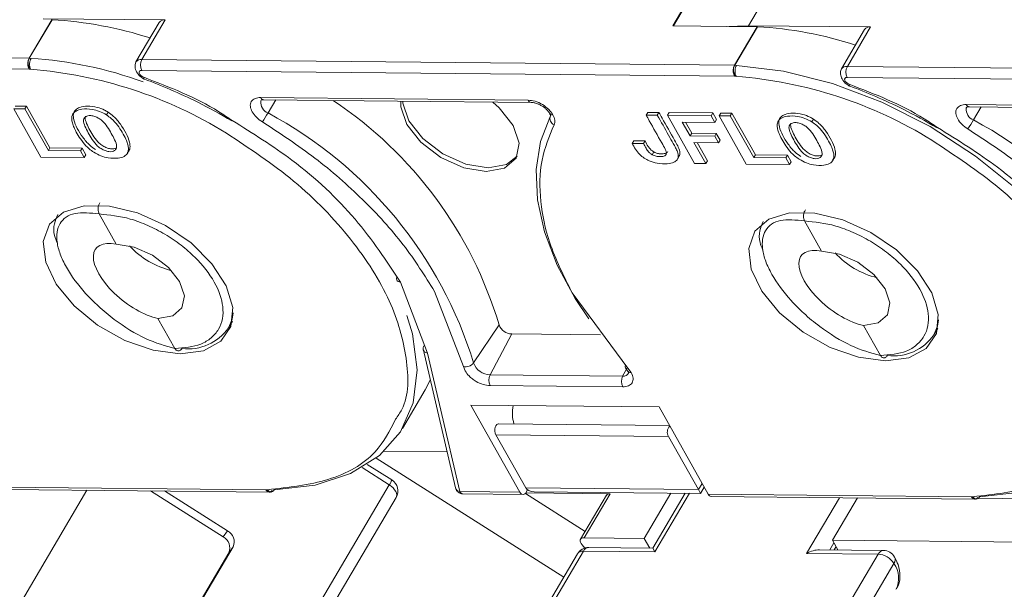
# Model space of a CAD drawing. Header units: millimetres. Extents: x 3292 to 3920, y -521 to -81.
# Tile 20 of 31: x 3614 to 3652, y -156 to -134. Entities that reach past the tile are written whole.
import ezdxf

# ---------------------------------------------------------------- set-up
doc = ezdxf.new("R2010")
doc.units = ezdxf.units.MM

msp = doc.modelspace()

# ---------------------------------------------------------------- linework, layer by layer
at = {"color": 7, "linetype": 'Continuous', "lineweight": 15}
for p, q in [((3651.926, -113.11), (3639.529, -134.093)), ((3639.555, -134.093), (3651.939, -113.133)), ((3642.467, -134.087), (3654.822, -113.174)), ((3615.453, -133.854), (3614.572, -135.345)), ((3614.582, -135.345), (3615.463, -133.854)), ((3619.849, -133.862), (3615.116, -133.815)), ((3619.618, -133.964), (3618.716, -135.49)), ((3618.947, -135.388), (3619.849, -133.862)), ((3639.529, -134.093), (3642.804, -134.126)), ((3641.603, -134.114), (3642.467, -134.087)), ((3642.804, -134.126), (3641.923, -135.617)), ((3641.932, -135.617), (3642.813, -134.126)), ((3647.2, -134.134), (3642.467, -134.087)), ((3646.969, -134.236), (3646.067, -135.762)), ((3646.298, -135.66), (3647.2, -134.134)), ((3614.572, -135.345), (3591.597, -135.117)), ((3614.539, -135.439), (3614.572, -135.345)), ((3614.586, -135.346), (3614.649, -135.351)), ((3641.923, -135.617), (3618.947, -135.388)), ((3591.592, -135.545), (3614.572, -135.774)), ((3614.572, -135.774), (3614.633, -135.774)), ((3618.943, -135.817), (3641.923, -136.046)), ((3641.889, -135.711), (3641.923, -135.617)), ((3641.936, -135.618), (3641.999, -135.622)), ((3669.273, -135.889), (3646.298, -135.66)), ((3619.046, -136.156), (3619.041, -136.155)), ((3641.923, -136.046), (3641.984, -136.046)), ((3646.293, -136.089), (3669.274, -136.318)), ((3646.396, -136.428), (3646.392, -136.427)), ((3623.555, -136.866), (3633.921, -136.969)), ((3623.678, -136.956), (3634.044, -137.059)), ((3624.135, -136.96), (3623.837, -137.464)), ((3613.977, -137.304), (3615.031, -139.172)), ((3614.411, -137.308), (3613.977, -137.304)), ((3614.04, -137.197), (3614.474, -137.202)), ((3614.411, -137.308), (3614.474, -137.202)), ((3615.32, -138.92), (3614.411, -137.308)), ((3614.474, -137.202), (3615.383, -138.813)), ((3650.905, -137.138), (3661.271, -137.241)), ((3651.028, -137.228), (3661.394, -137.331)), ((3651.486, -137.232), (3651.187, -137.736)), ((3617.572, -137.539), (3617.635, -137.432)), ((3638.497, -137.548), (3638.559, -137.441)), ((3638.931, -137.552), (3638.497, -137.548)), ((3638.559, -137.441), (3638.994, -137.445)), ((3638.994, -137.445), (3638.931, -137.552)), ((3639.321, -137.556), (3639.384, -137.449)), ((3641.014, -137.573), (3639.321, -137.556)), ((3639.321, -137.556), (3640.375, -139.424)), ((3639.384, -137.449), (3641.077, -137.466)), ((3641.014, -137.573), (3641.077, -137.466)), ((3641.014, -137.573), (3641.158, -137.829)), ((3641.077, -137.466), (3641.221, -137.723)), ((3641.158, -137.829), (3641.221, -137.723)), ((3641.327, -137.576), (3641.39, -137.469)), ((3641.327, -137.576), (3642.381, -139.444)), ((3641.761, -137.58), (3641.327, -137.576)), ((3641.39, -137.469), (3641.824, -137.474)), ((3641.761, -137.58), (3641.824, -137.474)), ((3642.671, -139.192), (3641.761, -137.58)), ((3641.824, -137.474), (3642.733, -139.085)), ((3644.923, -137.811), (3644.986, -137.704)), ((3641.158, -137.829), (3639.9, -137.817)), ((3639.9, -137.817), (3640.203, -138.355)), ((3640.023, -137.818), (3640.266, -138.249)), ((3637.957, -138.649), (3638.02, -138.543)), ((3638.02, -138.543), (3638.454, -138.547)), ((3638.391, -138.653), (3638.454, -138.547)), ((3640.203, -138.355), (3640.266, -138.249)), ((3640.203, -138.355), (3641.155, -138.365)), ((3640.266, -138.249), (3641.218, -138.258)), ((3641.155, -138.365), (3641.218, -138.258)), ((3641.155, -138.365), (3641.3, -138.621)), ((3641.218, -138.258), (3641.363, -138.515)), ((3641.363, -138.515), (3641.3, -138.621)), ((3615.32, -138.92), (3615.383, -138.813)), ((3616.564, -138.932), (3615.32, -138.92)), ((3615.383, -138.813), (3616.626, -138.826)), ((3616.564, -138.932), (3616.626, -138.826)), ((3616.708, -139.189), (3616.564, -138.932)), ((3616.626, -138.826), (3616.771, -139.082)), ((3618.382, -139.029), (3618.445, -138.923)), ((3638.391, -138.653), (3637.957, -138.649)), ((3640.348, -138.612), (3641.3, -138.621)), ((3640.809, -139.428), (3640.348, -138.612)), ((3640.472, -138.613), (3640.872, -139.322)), ((3615.031, -139.172), (3616.708, -139.189)), ((3616.771, -139.082), (3616.708, -139.189)), ((3638.736, -139.082), (3638.799, -138.975)), ((3639.712, -139.25), (3639.775, -139.144)), ((3640.809, -139.428), (3640.872, -139.322)), ((3642.671, -139.192), (3642.733, -139.085)), ((3643.914, -139.204), (3642.671, -139.192)), ((3642.733, -139.085), (3643.977, -139.098)), ((3643.914, -139.204), (3643.977, -139.098)), ((3644.059, -139.461), (3643.914, -139.204)), ((3643.977, -139.098), (3644.122, -139.354)), ((3645.733, -139.301), (3645.796, -139.195)), ((3640.375, -139.424), (3640.809, -139.428)), ((3642.381, -139.444), (3644.059, -139.461)), ((3644.122, -139.354), (3644.059, -139.461)), ((3617.291, -141.376), (3617.95, -142.545)), ((3644.641, -141.648), (3645.3, -142.817)), ((3628.971, -144.012), (3630.021, -146.764)), ((3631.415, -147.282), (3630.298, -144.381)), ((3635.628, -144.434), (3637.79, -147.345)), ((3619.571, -145.419), (3620.23, -146.587)), ((3622.302, -145.787), (3622.457, -145.523)), ((3631.807, -147.148), (3632.795, -145.67)), ((3646.922, -145.691), (3647.581, -146.859)), ((3649.652, -146.059), (3649.808, -145.795)), ((3633.287, -146.024), (3632.445, -147.607)), ((3636.73, -146.059), (3633.287, -146.024)), ((3629.847, -146.601), (3631.104, -151.986)), ((3630.021, -146.764), (3631.274, -152.13)), ((3631.481, -147.454), (3631.415, -147.282)), ((3637.694, -147.338), (3637.78, -147.453)), ((3637.79, -147.345), (3637.918, -147.518)), ((3637.586, -147.658), (3632.445, -147.607)), ((3637.586, -147.658), (3637.73, -147.388)), ((3629.933, -148.187), (3630.129, -147.809)), ((3637.588, -148.075), (3632.447, -148.024)), ((3629.05, -149.681), (3629.933, -148.187)), ((3633.601, -152.153), (3631.696, -148.776)), ((3631.696, -148.776), (3638.996, -148.849)), ((3638.996, -148.849), (3640.901, -152.226)), ((3639.402, -149.568), (3632.778, -149.502)), ((3632.671, -149.928), (3639.366, -149.995)), ((3633.83, -151.983), (3632.671, -149.928)), ((3639.366, -149.995), (3640.525, -152.049)), ((3628.34, -150.565), (3630.778, -150.589)), ((3628.637, -151.679), (3627.683, -151.075)), ((3635.303, -155.436), (3628.025, -150.834)), ((3627.482, -151.198), (3628.539, -151.867)), ((3628.539, -151.867), (3618.715, -168.496)), ((3640.667, -151.81), (3640.525, -152.049)), ((3616.817, -152.075), (3612.848, -158.794)), ((3613.55, -151.954), (3623.757, -152.055)), ((3613.673, -152.044), (3623.88, -152.145)), ((3622.099, -153.881), (3619.281, -152.099)), ((3622.268, -153.646), (3619.83, -152.105)), ((3623.757, -152.055), (3623.817, -152.056)), ((3631.274, -152.13), (3633.601, -152.153)), ((3631.396, -152.22), (3633.724, -152.243)), ((3633.814, -152.201), (3636.136, -153.67)), ((3640.525, -152.049), (3633.83, -151.983)), ((3633.833, -152.179), (3637.101, -152.212)), ((3633.849, -152.156), (3633.903, -152.063)), ((3634.153, -152.132), (3640.608, -152.196)), ((3636.961, -152.273), (3635.954, -153.977)), ((3636.094, -153.916), (3637.101, -152.212)), ((3639.457, -152.185), (3638.421, -153.939)), ((3640.013, -152.19), (3638.756, -154.318)), ((3638.839, -154.465), (3640.182, -152.192)), ((3640.525, -152.049), (3640.608, -152.196)), ((3640.608, -152.196), (3640.75, -151.957)), ((3640.901, -152.226), (3651.107, -152.327)), ((3618.976, -168.985), (3628.801, -152.356)), ((3641.024, -152.316), (3651.23, -152.417)), ((3645.993, -152.365), (3644.718, -154.523)), ((3645.721, -154.012), (3646.69, -152.372)), ((3651.107, -152.327), (3651.168, -152.328)), ((3651.39, -152.389), (3656.914, -152.444)), ((3622.268, -153.646), (3622.099, -153.881)), ((3636.122, -154.313), (3636.011, -154.189)), ((3638.421, -153.939), (3636.094, -153.916)), ((3638.634, -154.316), (3638.421, -153.939)), ((3645.62, -154.386), (3645.78, -154.116)), ((3645.721, -154.012), (3645.934, -154.389)), ((3655.927, -154.113), (3645.721, -154.012)), ((3617.826, -162.096), (3622.314, -154.5)), ((3617.914, -161.997), (3622.483, -154.265)), ((3622.483, -154.265), (3622.314, -154.5)), ((3635.834, -154.539), (3626.009, -171.168)), ((3626.239, -171.066), (3636.064, -154.437)), ((3636.064, -154.437), (3638.839, -154.465)), ((3638.756, -154.318), (3636.269, -154.293)), ((3647.494, -154.551), (3637.669, -171.18)), ((3638.839, -154.465), (3638.756, -154.318)), ((3644.718, -154.523), (3647.494, -154.551)), ((3647.699, -154.407), (3645.212, -154.382)), ((3645.784, -154.387), (3645.86, -154.258)), ((3648.102, -154.911), (3638.278, -171.54))]:
    msp.add_line(p, q, dxfattribs=at)
at = {"color": 7, "linetype": 'Continuous', "lineweight": 15, "flags": 128}
for points in [[(3618.694, -135.553), (3618.695, -135.549), (3618.716, -135.49)], [(3619.019, -136.084), (3618.96, -136.055), (3618.908, -136.016), (3618.869, -135.971), (3618.846, -135.924), (3618.843, -135.881), (3618.859, -135.846), (3618.894, -135.824), (3618.943, -135.817)], [(3641.999, -135.622), (3643.818, -135.841), (3645.716, -136.321), (3647.631, -137.047), (3649.504, -137.995), (3651.272, -139.135), (3652.881, -140.43), (3654.277, -141.84), (3655.416, -143.318), (3656.261, -144.816), (3656.786, -146.288), (3656.973, -147.685), (3656.817, -148.963), (3656.322, -150.081), (3655.504, -151.002), (3654.39, -151.698), (3653.015, -152.145), (3651.424, -152.33)], [(3646.045, -135.825), (3646.045, -135.821), (3646.067, -135.762)], [(3619.041, -136.155), (3619.038, -136.154), (3619.027, -136.14), (3619.021, -136.117), (3619.019, -136.084)], [(3646.37, -136.356), (3646.311, -136.327), (3646.259, -136.288), (3646.219, -136.242), (3646.197, -136.196), (3646.193, -136.153), (3646.21, -136.118), (3646.245, -136.096), (3646.293, -136.089)], [(3646.392, -136.427), (3646.388, -136.426), (3646.377, -136.412), (3646.371, -136.389), (3646.37, -136.356)], [(3623.556, -137.009), (3623.559, -137.001), (3623.576, -136.969)], [(3632.549, -137.044), (3632.796, -137.264), (3633.341, -137.953), (3633.572, -138.638), (3633.454, -139.217), (3633.004, -139.599), (3632.292, -139.728), (3631.426, -139.584), (3630.537, -139.188), (3629.761, -138.601), (3629.217, -137.912), (3628.986, -137.226), (3628.987, -137.008)], [(3629.066, -137.009), (3629.07, -137.084), (3629.301, -137.77), (3629.845, -138.458), (3630.621, -139.046), (3631.51, -139.442), (3632.376, -139.586), (3633.088, -139.457), (3633.492, -139.144)], [(3650.907, -137.281), (3650.91, -137.273), (3650.926, -137.241)], [(3634.784, -137.573), (3634.399, -138.564), (3634.232, -139.658), (3634.286, -140.835), (3634.561, -142.074), (3635.052, -143.354), (3635.749, -144.651), (3636.27, -145.441)], [(3634.798, -137.538), (3634.795, -137.548), (3634.784, -137.573)], [(3620.427, -146.791), (3619.38, -146.653), (3618.282, -146.272), (3617.23, -145.681), (3616.318, -144.932), (3615.626, -144.093), (3615.217, -143.238), (3615.126, -142.442), (3615.362, -141.777), (3615.904, -141.301), (3616.703, -141.058), (3617.688, -141.068), (3618.773, -141.33), (3619.86, -141.822), (3620.853, -142.499), (3621.664, -143.302), (3622.221, -144.159), (3622.474, -144.994), (3622.401, -145.732), (3622.007, -146.309), (3621.33, -146.673), (3620.427, -146.791)], [(3647.778, -147.063), (3646.731, -146.925), (3645.633, -146.544), (3644.581, -145.953), (3643.668, -145.204), (3642.977, -144.365), (3642.568, -143.51), (3642.477, -142.714), (3642.713, -142.049), (3643.254, -141.573), (3644.053, -141.33), (3645.039, -141.34), (3646.124, -141.602), (3647.211, -142.094), (3648.204, -142.771), (3649.015, -143.574), (3649.572, -144.431), (3649.824, -145.266), (3649.751, -146.004), (3649.358, -146.581), (3648.68, -146.945), (3647.778, -147.063)], [(3617.95, -142.545), (3618.643, -142.66), (3619.354, -142.977), (3619.974, -143.447), (3620.41, -143.998), (3620.595, -144.547), (3620.5, -145.01), (3620.141, -145.316), (3619.571, -145.419)], [(3645.3, -142.817), (3645.993, -142.932), (3646.704, -143.249), (3647.325, -143.719), (3647.761, -144.27), (3647.945, -144.819), (3647.851, -145.282), (3647.491, -145.588), (3646.922, -145.691)], [(3622.487, -145.209), (3622.444, -145.446), (3622.301, -145.787)], [(3629.221, -145.305), (3629.436, -146.016), (3629.623, -147.413), (3629.466, -148.691), (3628.971, -149.809), (3628.153, -150.73), (3627.039, -151.426), (3625.665, -151.873), (3624.073, -152.058)], [(3649.837, -145.481), (3649.794, -145.718), (3649.652, -146.059)], [(3632.671, -149.928), (3632.646, -149.865), (3632.632, -149.791), (3632.633, -149.713), (3632.647, -149.639), (3632.674, -149.576), (3632.711, -149.53), (3632.754, -149.506), (3632.778, -149.502)], [(3628.801, -152.356), (3628.817, -152.317), (3628.825, -152.258), (3628.815, -152.193), (3628.788, -152.124), (3628.745, -152.054), (3628.688, -151.987), (3628.618, -151.923), (3628.539, -151.867)], [(3623.88, -152.145), (3623.899, -152.144), (3623.915, -152.139)], [(3636.094, -153.916), (3636.04, -153.921), (3635.996, -153.938), (3635.963, -153.964), (3635.944, -154), (3635.94, -154.043), (3635.95, -154.09), (3635.974, -154.14), (3636.011, -154.189)]]:
    msp.add_lwpolyline(points, dxfattribs=at)
at = {"color": 7, "linetype": 'Continuous', "lineweight": 15}
for centre, radius, start, end in [((3615.45, -134.144), 0.291, 87.5589, 89.4215), ((3614.605, -149.044), 15.214, 72.162, 86.7674), ((3619.816, -134.101), 0.241, 82.2333, 145.3115), ((3642.801, -134.416), 0.291, 87.5589, 89.4215), ((3641.955, -149.316), 15.214, 72.162, 86.7674), ((3647.167, -134.373), 0.241, 82.2333, 145.3115), ((3614.996, -135.562), 0.473, 164.9284, 206.5629), ((3614.897, -135.562), 0.379, 145.1938, 161.0026), ((3614.569, -135.636), 0.291, 87.5589, 89.4215), ((3613.663, -150.882), 15.562, 69.9815, 86.3704), ((3618.915, -135.627), 0.241, 82.2333, 145.3115), ((3619.359, -135.607), 0.466, 152.0331, 206.8221), ((3613.341, -152.623), 16.898, 58.2774, 85.6137), ((3642.346, -135.834), 0.473, 164.9284, 206.5629), ((3642.247, -135.834), 0.379, 145.1938, 161.0026), ((3641.92, -135.908), 0.291, 87.5589, 89.4215), ((3646.265, -135.899), 0.241, 82.2333, 145.3115), ((3646.709, -135.879), 0.466, 152.0331, 206.8221), ((3640.691, -152.895), 16.898, 58.2774, 85.6137), ((3623.69, -136.81), 0.146, 202.383, 265.1601), ((3624.005, -137.046), 0.451, 175.2517, 248.0157), ((3617.534, -150.243), 15.932, 16.6798, 56.3408), ((3634.056, -136.913), 0.146, 202.37, 265.2906), ((3651.041, -137.082), 0.146, 202.383, 265.1601), ((3651.356, -137.318), 0.451, 175.2517, 248.0157), ((3614.749, -132.082), 10.562, 327.1417, 329.3621), ((3616.047, -151.997), 16.489, 17.1036, 61.8092), ((3635.044, -137.672), 0.278, 159.1127, 245.3385), ((3642.099, -132.354), 10.562, 327.1417, 329.3621), ((3643.398, -152.269), 16.489, 17.1036, 61.8092), ((3620.897, -140.365), 3.307, 222.8165, 256.0334), ((3648.248, -140.637), 3.307, 222.8165, 256.0334), ((3620.733, -144.69), 1.914, 263.1086, 325.0166), ((3633.302, -145.485), 0.54, 200.1025, 268.43), ((3648.084, -144.962), 1.914, 263.1086, 325.0166), ((3631.509, -146.915), 0.378, 255.667, 322.0604), ((3632.464, -146.907), 0.699, 200.1025, 268.43), ((3637.784, -147.289), 0.103, 145.1496, 208.1152), ((3637.747, -147.267), 0.0891, 232.4425, 298.5794), ((3632.866, -147.813), 0.469, 153.8942, 206.6934), ((3638.008, -147.864), 0.469, 153.8942, 206.6934), ((3637.616, -147.423), 0.237, 262.7604, 328.6213), ((3634.811, -149.092), 1.499, 168.4515, 196.1044), ((3639.649, -149.823), 0.331, 135.2349, 211.3106), ((3627.886, -151.406), 0.8, 324.8017, 340.0185), ((3628.37, -152.101), 0.5, 329.4249, 57.6944), ((3623.895, -151.996), 0.15, 203.2699, 264.2731), ((3631.306, -151.921), 0.211, 197.8667, 261.2997), ((3631.408, -152.075), 0.145, 202.1718, 265.3712), ((3633.725, -152.107), 0.132, 200.2136, 338.6309), ((3637.082, -152.359), 0.148, 82.8443, 144.7005), ((3641.036, -152.171), 0.145, 202.1718, 265.3712), ((3651.233, -152.283), 0.133, 199.6075, 284.3218), ((3622.047, -154.069), 0.477, 335.8413, 62.4257), ((3621.878, -154.304), 0.477, 335.8413, 62.4257), ((3636.264, -154.793), 0.5, 89.4303, 149.4249), ((3636.036, -154.687), 0.251, 83.81, 143.7347), ((3636.292, -154.543), 0.251, 95.1205, 155.0452), ((3647.722, -154.657), 0.251, 95.1205, 155.0452), ((3647.451, -155.318), 0.768, 32.0331, 86.8221), ((3647.694, -154.907), 0.5, 29.4276, 89.4303), ((3647.9, -154.762), 0.251, 323.8023, 23.7328), ((3647.302, -155.486), 0.986, 334.4409, 35.7264)]:
    msp.add_arc(centre, radius, start, end, dxfattribs=at)
for centre, major_axis, ratio, start_param, end_param in [((3618.76, -143.982), (1.59, -1.273), 0.457825, 2.421458, 5.563051), ((3646.111, -144.254), (1.59, -1.273), 0.457825, 2.421458, 5.563051), ((3634.446, -151.635), (-0.616, -0.347), 0.577382, 0, 0.785479), ((3644.918, -154.879), (-0.616, -0.347), 0.577382, 3.927072, 4.712389)]:
    msp.add_ellipse(centre, major_axis=major_axis, ratio=ratio, start_param=start_param, end_param=end_param, dxfattribs=at)
for points, knots in [([(3614.633, -135.774), (3614.616, -135.752), (3614.582, -135.706), (3614.548, -135.62), (3614.53, -135.527), (3614.536, -135.469), (3614.539, -135.439)], [0, 0, 0, 0, 0.244694, 0.499967, 0.74569, 1, 1, 1, 1]), ([(3614.633, -135.774), (3614.621, -135.745), (3614.602, -135.699), (3614.593, -135.623), (3614.591, -135.562), (3614.597, -135.501), (3614.612, -135.425), (3614.634, -135.38), (3614.649, -135.351)], [0, 0, 0, 0, 0.239412, 0.368304, 0.499941, 0.631586, 0.760503, 1, 1, 1, 1]), ([(3618.695, -135.548), (3618.689, -135.577), (3618.677, -135.636), (3618.688, -135.732), (3618.718, -135.827), (3618.768, -135.918), (3618.83, -136.001), (3618.901, -136.069), (3618.975, -136.124), (3619.023, -136.146), (3619.046, -136.156)], [0, 0, 0, 0, 0.133671, 0.26648, 0.39758, 0.526145, 0.651383, 0.772551, 0.888962, 1, 1, 1, 1]), ([(3641.984, -136.046), (3641.967, -136.024), (3641.933, -135.978), (3641.899, -135.892), (3641.88, -135.799), (3641.886, -135.741), (3641.889, -135.711)], [0, 0, 0, 0, 0.244694, 0.499967, 0.74569, 1, 1, 1, 1]), ([(3641.984, -136.046), (3641.972, -136.017), (3641.953, -135.971), (3641.943, -135.895), (3641.942, -135.834), (3641.948, -135.773), (3641.963, -135.697), (3641.985, -135.652), (3641.999, -135.622)], [0, 0, 0, 0, 0.239412, 0.368304, 0.499941, 0.631586, 0.760503, 1, 1, 1, 1]), ([(3646.046, -135.82), (3646.039, -135.849), (3646.027, -135.908), (3646.038, -136.004), (3646.069, -136.099), (3646.118, -136.19), (3646.181, -136.272), (3646.252, -136.341), (3646.325, -136.395), (3646.373, -136.418), (3646.396, -136.428)], [0, 0, 0, 0, 0.133671, 0.26648, 0.39758, 0.526145, 0.651383, 0.772551, 0.888962, 1, 1, 1, 1]), ([(3619.019, -136.084), (3620.019, -136.465), (3621.213, -136.92), (3622.275, -137.642), (3622.448, -137.759)], [0, 0, 0, 0, 0.838058, 1, 1, 1, 1]), ([(3619.041, -136.156), (3619.045, -136.157), (3619.38, -136.266), (3620.076, -136.565), (3621.213, -137.078), (3621.995, -137.52), (3622.432, -137.767)], [0, 0, 0, 0, 0.003739, 0.291514, 0.604508, 1, 1, 1, 1]), ([(3646.37, -136.356), (3647.37, -136.737), (3648.563, -137.192), (3649.626, -137.914), (3649.798, -138.031)], [0, 0, 0, 0, 0.838058, 1, 1, 1, 1]), ([(3646.392, -136.428), (3646.396, -136.429), (3646.731, -136.538), (3647.427, -136.837), (3648.564, -137.35), (3649.346, -137.792), (3649.782, -138.039)], [0, 0, 0, 0, 0.003739, 0.291514, 0.604508, 1, 1, 1, 1]), ([(3623.226, -137.423), (3623.194, -137.352), (3623.146, -137.243), (3623.152, -137.112), (3623.185, -137.023), (3623.247, -136.952), (3623.359, -136.883), (3623.478, -136.872), (3623.555, -136.866)], [0, 0, 0, 0, 0.239443, 0.369505, 0.5, 0.630063, 0.760557, 1, 1, 1, 1]), ([(3623.555, -137.012), (3623.556, -136.997), (3623.557, -136.966), (3623.635, -136.959), (3623.676, -136.956)], [0, 0, 0, 0, 0.482612, 1, 1, 1, 1]), ([(3633.921, -136.969), (3634.01, -136.978), (3634.189, -136.996), (3634.48, -137.129), (3634.686, -137.287), (3634.818, -137.429), (3634.864, -137.502), (3634.886, -137.539)], [0, 0, 0, 0, 0.2490071, 0.5005195, 0.7501587, 0.8759204, 1, 1, 1, 1]), ([(3617.572, -137.539), (3617.482, -137.489), (3617.303, -137.391), (3616.966, -137.309), (3616.648, -137.301), (3616.377, -137.376), (3616.235, -137.523), (3616.217, -137.712), (3616.262, -137.896), (3616.345, -138.1), (3616.475, -138.338), (3616.654, -138.602), (3616.858, -138.83), (3617.022, -138.945), (3617.085, -138.988)], [0, 0, 0, 0, 0.077118, 0.154064, 0.277592, 0.365915, 0.454804, 0.533143, 0.595307, 0.659002, 0.75277, 0.848192, 0.942337, 1, 1, 1, 1]), ([(3617.147, -138.882), (3617.071, -138.827), (3616.874, -138.686), (3616.554, -138.285), (3616.321, -137.866), (3616.273, -137.503), (3616.36, -137.336), (3616.551, -137.225), (3616.842, -137.191), (3617.177, -137.227), (3617.456, -137.327), (3617.59, -137.406), (3617.635, -137.432)], [0, 0, 0, 0, 0.070932, 0.184598, 0.426645, 0.509965, 0.594187, 0.668147, 0.772708, 0.882165, 0.960577, 1, 1, 1, 1]), ([(3634.044, -137.059), (3634.09, -137.063), (3634.165, -137.069), (3634.287, -137.108), (3634.393, -137.154), (3634.502, -137.219), (3634.604, -137.298), (3634.691, -137.386), (3634.729, -137.445), (3634.748, -137.475)], [0, 0, 0, 0, 0.191349, 0.30669, 0.433921, 0.570786, 0.71376, 0.858395, 1, 1, 1, 1]), ([(3650.576, -137.695), (3650.545, -137.624), (3650.497, -137.515), (3650.503, -137.384), (3650.536, -137.295), (3650.598, -137.224), (3650.709, -137.155), (3650.828, -137.144), (3650.905, -137.138)], [0, 0, 0, 0, 0.239443, 0.369505, 0.5, 0.630063, 0.760557, 1, 1, 1, 1]), ([(3650.906, -137.284), (3650.906, -137.269), (3650.907, -137.238), (3650.986, -137.231), (3651.026, -137.228)], [0, 0, 0, 0, 0.482612, 1, 1, 1, 1]), ([(3616.697, -137.692), (3616.691, -137.715), (3616.67, -137.799), (3616.774, -138.077), (3616.957, -138.404), (3617.177, -138.708), (3617.364, -138.852), (3617.516, -138.926), (3617.665, -138.966), (3617.796, -138.967), (3617.907, -138.926), (3617.94, -138.867), (3617.959, -138.834)], [0, 0, 0, 0, 0.047136, 0.170596, 0.457333, 0.600622, 0.668644, 0.736207, 0.798456, 0.860666, 0.924302, 1, 1, 1, 1]), ([(3617.959, -138.834), (3617.963, -138.809), (3617.98, -138.713), (3617.859, -138.422), (3617.673, -138.091), (3617.454, -137.793), (3617.267, -137.662), (3617.117, -137.593), (3616.969, -137.562), (3616.839, -137.571), (3616.744, -137.616), (3616.712, -137.668), (3616.697, -137.692)], [0, 0, 0, 0, 0.049968, 0.193018, 0.475404, 0.617015, 0.680621, 0.743737, 0.81298, 0.874323, 0.941059, 1, 1, 1, 1]), ([(3616.76, -137.586), (3616.754, -137.609), (3616.733, -137.692), (3616.804, -137.883), (3616.925, -138.127), (3617.082, -138.385), (3617.24, -138.601), (3617.427, -138.745), (3617.579, -138.82), (3617.727, -138.859), (3617.853, -138.863), (3617.909, -138.836), (3617.935, -138.823)], [0, 0, 0, 0, 0.05167, 0.187007, 0.343365, 0.501749, 0.658822, 0.733388, 0.80745, 0.875687, 0.943882, 1, 1, 1, 1]), ([(3617.085, -138.988), (3617.175, -139.038), (3617.356, -139.138), (3617.691, -139.222), (3618.006, -139.232), (3618.273, -139.161), (3618.412, -139.019), (3618.435, -138.837), (3618.396, -138.657), (3618.316, -138.453), (3618.188, -138.211), (3618.009, -137.94), (3617.804, -137.704), (3617.637, -137.585), (3617.572, -137.539)], [0, 0, 0, 0, 0.077726, 0.155352, 0.276594, 0.36227, 0.448522, 0.525591, 0.586453, 0.64883, 0.745829, 0.844558, 0.939133, 1, 1, 1, 1]), ([(3617.635, -137.432), (3617.709, -137.485), (3617.903, -137.625), (3618.221, -138.029), (3618.461, -138.457), (3618.499, -138.816), (3618.452, -138.954), (3618.381, -138.993), (3618.372, -138.998)], [0, 0, 0, 0, 0.1131848, 0.298599, 0.7054474, 0.8419563, 0.9798681, 1, 1, 1, 1]), ([(3622.448, -137.759), (3623.24, -138.251), (3625.026, -139.36), (3627.342, -141.545), (3628.43, -143.194), (3628.971, -144.012)], [0, 0, 0, 0, 0.286372, 0.645821, 1, 1, 1, 1]), ([(3634.748, -137.475), (3634.755, -137.488), (3634.77, -137.516), (3634.779, -137.544), (3634.785, -137.544), (3634.788, -137.544)], [0, 0, 0, 0, 0.275371, 0.579235, 1, 1, 1, 1]), ([(3634.886, -137.539), (3634.854, -137.536), (3634.791, -137.529), (3634.764, -137.491), (3634.751, -137.472)], [0, 0, 0, 0, 0.522763, 1, 1, 1, 1]), ([(3634.886, -137.539), (3634.919, -137.611), (3634.984, -137.755), (3634.946, -137.868), (3634.928, -137.925)], [0, 0, 0, 0, 0.502524, 1, 1, 1, 1]), ([(3637.957, -138.649), (3637.996, -138.721), (3638.074, -138.865), (3638.226, -139.063), (3638.419, -139.22), (3638.653, -139.338), (3638.968, -139.43), (3639.298, -139.444), (3639.561, -139.391), (3639.704, -139.288), (3639.756, -139.146), (3639.724, -138.981), (3639.643, -138.81), (3639.519, -138.597), (3639.285, -138.178), (3639.078, -137.811), (3638.931, -137.552)], [0, 0, 0, 0, 0.060966, 0.122555, 0.166943, 0.211374, 0.27887, 0.373201, 0.446631, 0.499185, 0.54401, 0.599254, 0.643956, 0.689261, 0.779896, 1, 1, 1, 1]), ([(3638.497, -137.548), (3638.537, -137.62), (3638.74, -137.979), (3638.978, -138.417), (3639.221, -138.821), (3639.278, -138.964), (3639.287, -139.046), (3639.253, -139.106), (3639.169, -139.148), (3639.04, -139.16), (3638.885, -139.147), (3638.786, -139.103), (3638.736, -139.082)], [0, 0, 0, 0, 0.10516, 0.525798, 0.642954, 0.69438, 0.736747, 0.770674, 0.814759, 0.886948, 0.943322, 1, 1, 1, 1]), ([(3638.994, -137.445), (3639.034, -137.517), (3639.237, -137.877), (3639.518, -138.379), (3639.803, -138.874), (3639.817, -139.085), (3639.776, -139.131), (3639.768, -139.139)], [0, 0, 0, 0, 0.124278, 0.62139, 0.871004, 0.976095, 1, 1, 1, 1]), ([(3644.923, -137.811), (3644.833, -137.761), (3644.653, -137.662), (3644.317, -137.581), (3643.999, -137.573), (3643.727, -137.648), (3643.586, -137.795), (3643.568, -137.984), (3643.612, -138.168), (3643.696, -138.372), (3643.825, -138.61), (3644.004, -138.874), (3644.209, -139.102), (3644.373, -139.217), (3644.435, -139.26)], [0, 0, 0, 0, 0.077118, 0.154064, 0.277592, 0.365915, 0.454804, 0.533143, 0.595307, 0.659002, 0.75277, 0.848192, 0.942337, 1, 1, 1, 1]), ([(3644.498, -139.154), (3644.422, -139.099), (3644.224, -138.958), (3643.905, -138.557), (3643.672, -138.138), (3643.624, -137.775), (3643.71, -137.608), (3643.901, -137.496), (3644.193, -137.463), (3644.528, -137.499), (3644.807, -137.599), (3644.941, -137.678), (3644.986, -137.704)], [0, 0, 0, 0, 0.070932, 0.184598, 0.426645, 0.509965, 0.594187, 0.668147, 0.772708, 0.882165, 0.960577, 1, 1, 1, 1]), ([(3644.986, -137.704), (3645.059, -137.757), (3645.253, -137.897), (3645.572, -138.301), (3645.811, -138.729), (3645.85, -139.088), (3645.802, -139.226), (3645.732, -139.265), (3645.723, -139.27)], [0, 0, 0, 0, 0.1131848, 0.298599, 0.7054474, 0.8419563, 0.9798681, 1, 1, 1, 1]), ([(3630.298, -144.381), (3629.916, -143.773), (3629.153, -142.555), (3627.55, -140.805), (3625.708, -139.181), (3624.314, -138.266), (3623.621, -137.812)], [0, 0, 0, 0, 0.252852, 0.506156, 0.754853, 1, 1, 1, 1]), ([(3634.928, -137.925), (3634.743, -138.368), (3634.368, -139.27), (3634.351, -140.836), (3634.702, -142.571), (3635.304, -143.781), (3635.628, -144.434)], [0, 0, 0, 0, 0.244254, 0.496621, 0.728157, 1, 1, 1, 1]), ([(3644.047, -137.964), (3644.042, -137.987), (3644.021, -138.071), (3644.124, -138.349), (3644.307, -138.676), (3644.527, -138.98), (3644.715, -139.124), (3644.866, -139.198), (3645.015, -139.238), (3645.147, -139.239), (3645.257, -139.198), (3645.291, -139.139), (3645.309, -139.106)], [0, 0, 0, 0, 0.047136, 0.170596, 0.457333, 0.600622, 0.668644, 0.736207, 0.798456, 0.860666, 0.924302, 1, 1, 1, 1]), ([(3645.309, -139.106), (3645.314, -139.081), (3645.331, -138.985), (3645.21, -138.694), (3645.024, -138.363), (3644.805, -138.065), (3644.618, -137.934), (3644.468, -137.865), (3644.32, -137.834), (3644.189, -137.843), (3644.095, -137.888), (3644.063, -137.94), (3644.047, -137.964)], [0, 0, 0, 0, 0.049968, 0.193018, 0.475404, 0.617015, 0.680621, 0.743737, 0.81298, 0.874323, 0.941059, 1, 1, 1, 1]), ([(3644.11, -137.858), (3644.105, -137.881), (3644.084, -137.964), (3644.154, -138.155), (3644.276, -138.399), (3644.433, -138.657), (3644.59, -138.873), (3644.778, -139.017), (3644.93, -139.092), (3645.077, -139.131), (3645.204, -139.135), (3645.26, -139.108), (3645.285, -139.095)], [0, 0, 0, 0, 0.05167, 0.187007, 0.343365, 0.501749, 0.658822, 0.733388, 0.80745, 0.875687, 0.943882, 1, 1, 1, 1]), ([(3644.435, -139.26), (3644.526, -139.31), (3644.707, -139.41), (3645.042, -139.494), (3645.357, -139.504), (3645.624, -139.433), (3645.763, -139.291), (3645.785, -139.109), (3645.746, -138.929), (3645.667, -138.725), (3645.538, -138.483), (3645.359, -138.212), (3645.155, -137.976), (3644.988, -137.857), (3644.923, -137.811)], [0, 0, 0, 0, 0.077726, 0.155352, 0.276594, 0.36227, 0.448522, 0.525591, 0.586453, 0.64883, 0.745829, 0.844558, 0.939133, 1, 1, 1, 1]), ([(3649.798, -138.031), (3650.59, -138.523), (3652.376, -139.632), (3654.692, -141.817), (3655.781, -143.466), (3656.321, -144.284)], [0, 0, 0, 0, 0.286372, 0.645821, 1, 1, 1, 1]), ([(3657.648, -144.653), (3657.267, -144.045), (3656.504, -142.827), (3654.9, -141.077), (3653.059, -139.453), (3651.664, -138.538), (3650.972, -138.084)], [0, 0, 0, 0, 0.252852, 0.506156, 0.754853, 1, 1, 1, 1]), ([(3628.785, -149.324), (3628.869, -149.202), (3629.308, -148.568), (3629.285, -146.984), (3628.67, -144.729), (3627.15, -142.339), (3624.962, -140.06), (3623.125, -138.844), (3622.226, -138.249)], [0, 0, 0, 0, 0.044774, 0.232589, 0.420404, 0.616295, 0.812185, 1, 1, 1, 1]), ([(3638.454, -138.547), (3638.492, -138.619), (3638.549, -138.727), (3638.645, -138.86), (3638.726, -138.934), (3638.778, -138.963), (3638.799, -138.975)], [0, 0, 0, 0, 0.477705, 0.719241, 0.886128, 1, 1, 1, 1]), ([(3656.135, -149.596), (3656.22, -149.474), (3656.658, -148.84), (3656.636, -147.256), (3656.02, -145.001), (3654.501, -142.611), (3652.312, -140.332), (3650.475, -139.116), (3649.576, -138.521)], [0, 0, 0, 0, 0.044774, 0.232589, 0.420404, 0.616295, 0.812185, 1, 1, 1, 1]), ([(3638.736, -139.082), (3638.714, -139.069), (3638.658, -139.037), (3638.567, -138.951), (3638.481, -138.818), (3638.424, -138.713), (3638.391, -138.653)], [0, 0, 0, 0, 0.120772, 0.299416, 0.603738, 1, 1, 1, 1]), ([(3638.799, -138.975), (3638.846, -138.996), (3638.939, -139.037), (3639.093, -139.055), (3639.218, -139.043), (3639.307, -139.007), (3639.327, -138.973), (3639.336, -138.958)], [0, 0, 0, 0, 0.2110082, 0.4194991, 0.7200972, 0.8783823, 1, 1, 1, 1]), ([(3617.321, -140.948), (3617.312, -140.962), (3617.29, -140.996), (3617.266, -141.061), (3617.251, -141.132), (3617.246, -141.21), (3617.255, -141.296), (3617.279, -141.349), (3617.291, -141.376)], [0, 0, 0, 0, 0.1177988, 0.2924062, 0.4522723, 0.5724292, 0.7830569, 1, 1, 1, 1]), ([(3644.671, -141.22), (3644.663, -141.234), (3644.641, -141.268), (3644.616, -141.333), (3644.602, -141.404), (3644.597, -141.482), (3644.605, -141.568), (3644.629, -141.621), (3644.641, -141.648)], [0, 0, 0, 0, 0.117799, 0.292406, 0.452272, 0.572429, 0.783057, 1, 1, 1, 1]), ([(3615.67, -142.499), (3615.629, -142.402), (3615.511, -142.122), (3615.537, -141.748), (3615.635, -141.512), (3615.684, -141.394)], [0, 0, 0, 0, 0.209865, 0.603277, 1, 1, 1, 1]), ([(3620.23, -146.587), (3619.857, -146.484), (3619.108, -146.276), (3618.041, -145.612), (3617.271, -144.976), (3616.595, -144.298), (3616.075, -143.591), (3615.764, -142.927), (3615.603, -142.311), (3615.706, -141.687), (3616.279, -141.268), (3616.956, -141.341), (3617.291, -141.376)], [0, 0, 0, 0, 0.125188, 0.250856, 0.319613, 0.380838, 0.50002, 0.563142, 0.625674, 0.747351, 0.875025, 1, 1, 1, 1]), ([(3617.291, -141.376), (3617.688, -141.415), (3618.298, -141.475), (3619.18, -141.808), (3619.848, -142.15), (3620.472, -142.572), (3621.173, -143.181), (3621.823, -144.012), (3622.109, -144.84), (3622.091, -145.442), (3621.939, -145.856), (3621.651, -146.188), (3621.138, -146.508), (3620.588, -146.556), (3620.23, -146.587)], [0, 0, 0, 0, 0.120094, 0.184653, 0.250509, 0.316292, 0.380636, 0.5, 0.619364, 0.683708, 0.749491, 0.815347, 0.879906, 1, 1, 1, 1]), ([(3647.581, -146.859), (3647.207, -146.756), (3646.459, -146.548), (3645.392, -145.884), (3644.622, -145.248), (3643.946, -144.57), (3643.425, -143.863), (3643.114, -143.199), (3642.954, -142.583), (3643.056, -141.959), (3643.63, -141.54), (3644.306, -141.613), (3644.641, -141.648)], [0, 0, 0, 0, 0.1251884, 0.2508559, 0.3196134, 0.3808382, 0.5000198, 0.5631423, 0.6256744, 0.7473514, 0.8750248, 1, 1, 1, 1]), ([(3643.021, -142.771), (3642.98, -142.673), (3642.862, -142.394), (3642.887, -142.02), (3642.985, -141.784), (3643.034, -141.666)], [0, 0, 0, 0, 0.209865, 0.603277, 1, 1, 1, 1]), ([(3644.641, -141.648), (3645.038, -141.687), (3645.649, -141.747), (3646.531, -142.08), (3647.199, -142.422), (3647.822, -142.843), (3648.523, -143.453), (3649.174, -144.284), (3649.459, -145.112), (3649.441, -145.714), (3649.29, -146.128), (3649.002, -146.46), (3648.488, -146.78), (3647.938, -146.828), (3647.581, -146.859)], [0, 0, 0, 0, 0.120094, 0.184653, 0.250509, 0.316292, 0.380636, 0.5, 0.619364, 0.683708, 0.749491, 0.815347, 0.879906, 1, 1, 1, 1]), ([(3628.971, -144.012), (3628.938, -144.008), (3628.869, -143.999), (3628.821, -143.941), (3628.814, -143.878), (3628.831, -143.84), (3628.837, -143.827)], [0, 0, 0, 0, 0.298046, 0.620254, 0.870933, 1, 1, 1, 1]), ([(3620.23, -146.587), (3620.245, -146.608), (3620.27, -146.644), (3620.317, -146.671), (3620.357, -146.68), (3620.399, -146.674), (3620.442, -146.655), (3620.478, -146.624), (3620.497, -146.599), (3620.503, -146.59)], [0, 0, 0, 0, 0.204049, 0.340626, 0.499474, 0.615725, 0.75984, 0.920238, 1, 1, 1, 1]), ([(3629.874, -146.485), (3629.864, -146.508), (3629.841, -146.557), (3629.848, -146.623), (3629.875, -146.675), (3629.909, -146.712), (3629.958, -146.745), (3629.999, -146.758), (3630.021, -146.764)], [0, 0, 0, 0, 0.197231, 0.429158, 0.558746, 0.697086, 0.844173, 1, 1, 1, 1]), ([(3647.581, -146.859), (3647.596, -146.88), (3647.62, -146.915), (3647.667, -146.943), (3647.708, -146.952), (3647.75, -146.946), (3647.792, -146.927), (3647.828, -146.896), (3647.847, -146.871), (3647.854, -146.862)], [0, 0, 0, 0, 0.204049, 0.340626, 0.499474, 0.615725, 0.75984, 0.920238, 1, 1, 1, 1]), ([(3632.447, -148.024), (3632.357, -148.015), (3632.183, -147.997), (3631.939, -147.886), (3631.758, -147.766), (3631.6, -147.629), (3631.526, -147.52), (3631.481, -147.454)], [0, 0, 0, 0, 0.249471, 0.485923, 0.631324, 0.776361, 1, 1, 1, 1]), ([(3637.918, -147.518), (3637.95, -147.591), (3638.014, -147.739), (3637.969, -147.924), (3637.828, -148.052), (3637.668, -148.067), (3637.588, -148.075)], [0, 0, 0, 0, 0.250177, 0.500521, 0.750628, 1, 1, 1, 1]), ([(3637.78, -147.453), (3637.791, -147.476), (3637.809, -147.511), (3637.815, -147.551), (3637.815, -147.548), (3637.815, -147.546)], [0, 0, 0, 0, 0.404595, 0.647666, 1, 1, 1, 1]), ([(3637.918, -147.518), (3637.885, -147.514), (3637.823, -147.508), (3637.796, -147.47), (3637.783, -147.452)], [0, 0, 0, 0, 0.526402, 1, 1, 1, 1]), ([(3623.817, -152.056), (3624.633, -151.964), (3626.298, -151.777), (3628.033, -150.796), (3628.557, -149.771), (3628.785, -149.324)], [0, 0, 0, 0, 0.351174, 0.717445, 1, 1, 1, 1]), ([(3651.168, -152.328), (3651.983, -152.236), (3653.649, -152.049), (3655.383, -151.068), (3655.907, -150.043), (3656.135, -149.596)], [0, 0, 0, 0, 0.351174, 0.717445, 1, 1, 1, 1]), ([(3623.949, -152.121), (3623.938, -152.13), (3623.919, -152.144), (3623.888, -152.147), (3623.859, -152.136), (3623.833, -152.104), (3623.823, -152.071), (3623.817, -152.056)], [0, 0, 0, 0, 0.200957, 0.349358, 0.590717, 0.801155, 1, 1, 1, 1]), ([(3623.996, -152.071), (3623.986, -152.088), (3623.97, -152.116), (3623.955, -152.14), (3623.952, -152.143), (3623.95, -152.145)], [0, 0, 0, 0, 0.390646, 0.627298, 1, 1, 1, 1]), ([(3631.108, -151.985), (3631.115, -152.012), (3631.132, -152.076), (3631.202, -152.154), (3631.296, -152.21), (3631.364, -152.216), (3631.396, -152.219)], [0, 0, 0, 0, 0.205925, 0.490177, 0.759321, 1, 1, 1, 1]), ([(3651.3, -152.393), (3651.289, -152.402), (3651.269, -152.416), (3651.238, -152.419), (3651.209, -152.408), (3651.184, -152.376), (3651.173, -152.343), (3651.168, -152.328)], [0, 0, 0, 0, 0.200957, 0.349358, 0.590717, 0.801155, 1, 1, 1, 1]), ([(3651.347, -152.343), (3651.337, -152.36), (3651.32, -152.388), (3651.306, -152.412), (3651.302, -152.415), (3651.3, -152.417)], [0, 0, 0, 0, 0.390646, 0.627298, 1, 1, 1, 1]), ([(3648.182, -155.908), (3648.193, -155.896), (3648.309, -155.768), (3648.354, -155.416), (3648.302, -155.005), (3648.179, -154.759), (3648.13, -154.661)], [0, 0, 0, 0, 0.0378125, 0.4034153, 0.7611524, 1, 1, 1, 1])]:
    msp.add_open_spline(points, degree=3, knots=knots, dxfattribs=at)
for points in [[(3623.621, -137.812), (3623.538, -137.755), (3623.372, -137.639), (3623.274, -137.495), (3623.226, -137.423)], [(3650.972, -138.084), (3650.889, -138.027), (3650.722, -137.911), (3650.625, -137.767), (3650.576, -137.695)], [(3623.817, -152.056), (3623.836, -152.08), (3623.875, -152.13), (3623.947, -152.152), (3624.018, -152.131), (3624.055, -152.082), (3624.073, -152.058)], [(3651.168, -152.328), (3651.187, -152.352), (3651.225, -152.402), (3651.297, -152.424), (3651.369, -152.403), (3651.406, -152.354), (3651.424, -152.33)]]:
    msp.add_open_spline(points, degree=3, dxfattribs=at)

doc.saveas('drawing.dxf')
